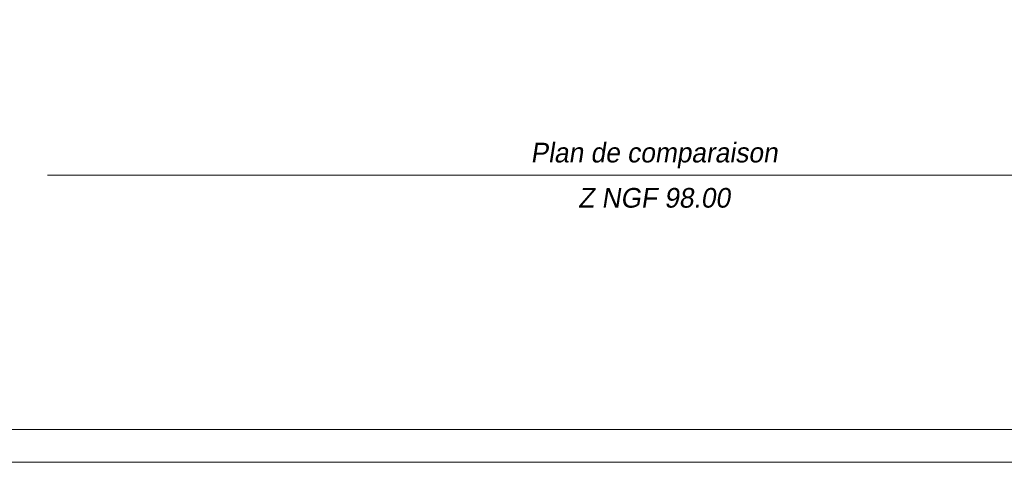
# Model space of a CAD drawing. Extents: x 1304067 to 1304684, y 94 to 123.
# Tile 43 of 57: x 1304476.16 to 1304491.19, y 93.62 to 100.37. Entities that reach past the tile are written whole.
import ezdxf
from ezdxf.enums import TextEntityAlignment as Align

# ---------------------------------------------------------------- set-up
doc = ezdxf.new("R2010")
doc.units = 0
doc.header["$LTSCALE"] = 0.1
doc.layers.add('0_Cadre', color=7, linetype='Continuous', lineweight=9)
doc.layers.add('_Alti', color=115, linetype='Continuous', lineweight=9)
doc.styles.add('ECRITURE2', font='BKANT.TTF', dxfattribs={"width": 1.001, "oblique": 18})

msp = doc.modelspace()

# ---------------------------------------------------------------- linework, layer by layer
at = {"layer": '0_Cadre'}
msp.add_lwpolyline([(1304464.708, 123.32), (1304506.708, 123.32), (1304506.708, 93.62), (1304464.708, 93.62)], close=True, dxfattribs=at)
msp.add_lwpolyline([(1304466.508, 94.12), (1304505.408, 94.12, 0.414214), (1304506.208, 94.92), (1304506.208, 122.02, 0.414214), (1304505.408, 122.82), (1304466.508, 122.82, 0.414214), (1304465.708, 122.02), (1304465.708, 94.92, 0.414214)], format="xyb", close=True, dxfattribs=at)
at = {"layer": '_Alti'}
msp.add_line((1304476.588, 98), (1304494.773, 98), dxfattribs=at)

# ---------------------------------------------------------------- texts
at = {"layer": '_Alti', "style": 'ECRITURE2', "oblique": 9}
for s, p in [('Plan de comparaison', (1304485.841, 98.346)), ('Z NGF 98.00', (1304485.841, 97.656))]:
    msp.add_text(s, height=0.3, dxfattribs=at).set_placement(p, align=Align.MIDDLE_CENTER)

doc.saveas('drawing.dxf')
